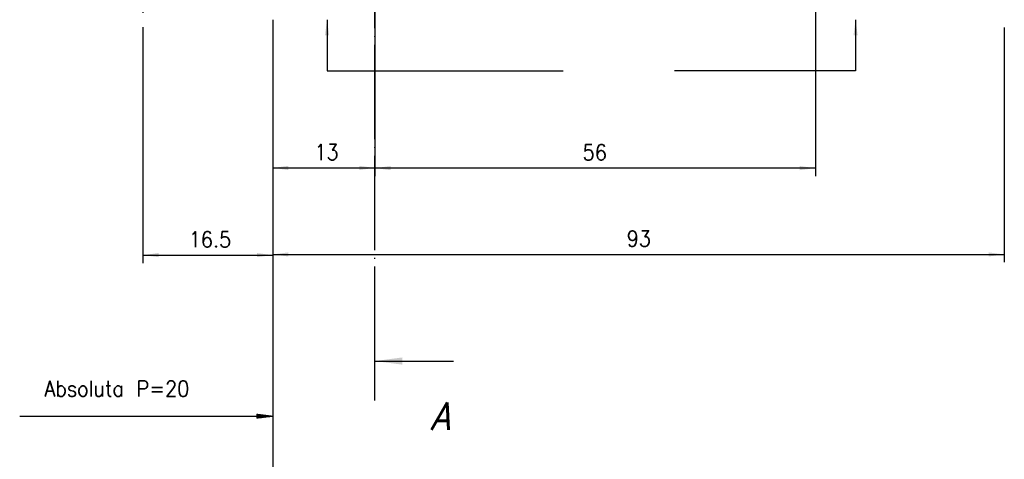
# Model space of a CAD drawing. Header units: millimetres. Extents: x -500 to 846, y -644 to 328.
# Tile 11 of 20: x -345 to -219, y 54 to 110. Entities that reach past the tile are written whole.
import ezdxf

# ---------------------------------------------------------------- set-up
doc = ezdxf.new("R2010")
doc.units = ezdxf.units.MM
doc.linetypes.add('DOT_CENTER', pattern=[14, 12, -1, 0, -1])
doc.layers.add('1', color=7, linetype='Continuous')
doc.styles.add('CONVERTER_11', font='txt.shx', dxfattribs={"width": 0.9})
doc.styles.add('CONVERTER_12', font='txt.shx', dxfattribs={"width": 0.9, "oblique": 15})
doc.dimstyles.new('ME10_DIM_12', dxfattribs={"dimtxt": 2, "dimasz": 2, "dimexe": 1, "dimexo": 1, "dimgap": 1, "dimtad": 1, "dimdsep": 46, "dimtxsty": 'CONVERTER_11', "dimsah": 1, "dimcen": 0.09, "dimclrd": 2, "dimclre": 2, "dimclrt": 2, "dimadec": 0, "dimazin": 0, "dimtfac": 1, "dimtdec": 4, "dimtix": 1, "dimtmove": 0, "dimatfit": 3, "dimfxl": 1, "dimtolj": 1, "dimtzin": 0, "dimarcsym": 0})
doc.dimstyles.new('ME10_DIM_15', dxfattribs={"dimtxt": 2, "dimasz": 2, "dimexe": 1, "dimexo": 1, "dimgap": 1, "dimtad": 1, "dimdsep": 46, "dimtxsty": 'CONVERTER_11', "dimsah": 1, "dimcen": 0.09, "dimclrd": 2, "dimclre": 2, "dimclrt": 2, "dimadec": 0, "dimazin": 0, "dimtfac": 1, "dimtdec": 4, "dimtix": 1, "dimtmove": 0, "dimatfit": 3, "dimfxl": 1, "dimtolj": 1, "dimtzin": 0, "dimarcsym": 0})
doc.dimstyles.new('ME10_DIM_18', dxfattribs={"dimtxt": 2, "dimasz": 2, "dimexe": 1, "dimexo": 1, "dimgap": 1, "dimtad": 1, "dimdsep": 46, "dimtxsty": 'CONVERTER_11', "dimsah": 1, "dimcen": 0.09, "dimclrd": 2, "dimclre": 2, "dimclrt": 2, "dimadec": 0, "dimazin": 0, "dimtfac": 1, "dimtdec": 4, "dimtix": 1, "dimtmove": 0, "dimatfit": 3, "dimfxl": 1, "dimtolj": 1, "dimtzin": 0, "dimarcsym": 0})
doc.dimstyles.new('ME10_DIM_26', dxfattribs={"dimtxt": 2, "dimasz": 2, "dimexe": 1, "dimexo": 1, "dimgap": 1, "dimtad": 1, "dimdsep": 46, "dimtxsty": 'CONVERTER_11', "dimsah": 1, "dimcen": 0.09, "dimclrd": 2, "dimclre": 2, "dimclrt": 2, "dimadec": 0, "dimazin": 0, "dimtfac": 1, "dimtdec": 4, "dimtix": 1, "dimtmove": 0, "dimatfit": 3, "dimfxl": 1, "dimtolj": 1, "dimtzin": 0, "dimarcsym": 0})
doc.dimstyles.new('ME10_DIM_50', dxfattribs={"dimtxt": 2, "dimasz": 2, "dimexe": 1, "dimexo": 1, "dimgap": 1, "dimtad": 1, "dimdsep": 46, "dimtxsty": 'CONVERTER_11', "dimsah": 1, "dimcen": 0.09, "dimclrd": 2, "dimclre": 2, "dimclrt": 2, "dimadec": 0, "dimazin": 0, "dimtfac": 1, "dimtdec": 4, "dimtix": 1, "dimtmove": 0, "dimatfit": 3, "dimfxl": 1, "dimtolj": 1, "dimtzin": 0, "dimarcsym": 0})
doc.dimstyles.new('ME10_DIM_51', dxfattribs={"dimtxt": 2, "dimasz": 2, "dimexe": 1, "dimexo": 1, "dimgap": 1, "dimtad": 1, "dimdsep": 46, "dimtxsty": 'CONVERTER_11', "dimsah": 1, "dimcen": 0.09, "dimclrd": 2, "dimclre": 2, "dimclrt": 2, "dimadec": 0, "dimazin": 0, "dimtfac": 1, "dimtdec": 4, "dimtix": 1, "dimtmove": 0, "dimatfit": 3, "dimfxl": 1, "dimtolj": 1, "dimtzin": 0, "dimarcsym": 0})
doc.dimstyles.get("Standard").update_dxf_attribs({"dimtxt": 0.18, "dimasz": 0.18, "dimexe": 0.18, "dimexo": 0.0625, "dimgap": 0.09, "dimtad": 0, "dimtih": 1, "dimtoh": 1, "dimdec": 4, "dimzin": 0, "dimdsep": 46, "dimtxsty": 'Standard', "dimcen": 0.09, "dimadec": 0, "dimazin": 0, "dimtfac": 1, "dimtdec": 4, "dimtofl": 0, "dimtmove": 0, "dimatfit": 3, "dimfxl": 1, "dimtolj": 1, "dimtzin": 0, "dimarcsym": 0})

# ---------------------------------------------------------------- blocks, each defined once
blk = doc.blocks.new('*D52')
at = {"layer": '1', "color": 2, "linetype": 'Continuous'}
for p, q in [((-299.5, 136.78), (-299.5, 89.98)), ((-243.5, 116.55), (-243.5, 89.98)), ((-243.5, 90.98), (-299.5, 90.98))]:
    blk.add_line(p, q, dxfattribs=at)
at = {"layer": '1', "color": 2}
for points in [[(-297.5, 91.25), (-297.5, 90.72), (-299.5, 90.98)], [(-245.5, 90.72), (-245.5, 91.25), (-243.5, 90.98)]]:
    blk.add_solid(points, dxfattribs=at)
at = {"layer": '1', "color": 2, "insert": (-273.1, 91.98), "char_height": 2, "attachment_point": 7, "rotation": 0.0001, "line_spacing_factor": 0.60024, "style": 'CONVERTER_11'}
blk.add_mtext('56', dxfattribs=at)
blk = doc.blocks.new('*D55')
at = {"layer": '1', "color": 2, "linetype": 'Continuous'}
for p, q in [((-329, 138.37), (-329, 122.71)), ((-329, 121.13), (-329, 110.72)), ((-329, 108.9), (-329, 78.92)), ((-312.5, 109.15), (-312.5, 78.92)), ((-329, 79.92), (-312.5, 79.92))]:
    blk.add_line(p, q, dxfattribs=at)
at = {"layer": '1', "color": 2}
for points in [[(-327, 80.19), (-327, 79.66), (-329, 79.92)], [(-314.5, 79.66), (-314.5, 80.19), (-312.5, 79.92)]]:
    blk.add_solid(points, dxfattribs=at)
at = {"layer": '1', "color": 2, "insert": (-323.17, 80.92), "char_height": 2, "attachment_point": 7, "rotation": 0.0001, "line_spacing_factor": 0.60024, "style": 'CONVERTER_11'}
blk.add_mtext('\\C5;\\C2;16.5\\C5;', dxfattribs=at)
blk = doc.blocks.new('*D58')
at = {"layer": '1', "color": 2, "linetype": 'Continuous'}
for p, q in [((-299.5, 136.78), (-299.5, 90.01)), ((-312.5, 109.15), (-312.5, 90.01)), ((-312.5, 91.01), (-299.5, 91.01))]:
    blk.add_line(p, q, dxfattribs=at)
at = {"layer": '1', "color": 2}
for points in [[(-310.5, 91.27), (-310.5, 90.74), (-312.5, 91.01)], [(-301.5, 90.74), (-301.5, 91.27), (-299.5, 91.01)]]:
    blk.add_solid(points, dxfattribs=at)
at = {"layer": '1', "color": 2, "insert": (-307.2, 92.01), "char_height": 2, "attachment_point": 7, "rotation": 0.0001, "line_spacing_factor": 0.60024, "style": 'CONVERTER_11'}
blk.add_mtext('13', dxfattribs=at)
blk = doc.blocks.new('*D66')
at = {"layer": '1', "color": 2, "linetype": 'Continuous'}
for p, q in [((-312.5, 109.15), (-312.5, 79.01)), ((-219.5, 108.85), (-219.5, 79.01)), ((-312.5, 80.01), (-219.5, 80.01))]:
    blk.add_line(p, q, dxfattribs=at)
at = {"layer": '1', "color": 2}
for points in [[(-310.5, 80.27), (-310.5, 79.75), (-312.5, 80.01)], [(-221.5, 79.75), (-221.5, 80.27), (-219.5, 80.01)]]:
    blk.add_solid(points, dxfattribs=at)
at = {"layer": '1', "color": 2, "insert": (-267.5, 81.01), "char_height": 2, "attachment_point": 7, "rotation": 0.0001, "line_spacing_factor": 0.60024, "style": 'CONVERTER_11'}
blk.add_mtext('93', dxfattribs=at)
blk = doc.blocks.new('*D89')
at = {"layer": '1', "color": 2, "linetype": 'Continuous'}
for p, q in [((-312.5, 108.85), (-312.5, 31.21)), ((-277.5, 44.7), (-277.5, 31.21)), ((-312.5, 32.21), (-277.5, 32.21))]:
    blk.add_line(p, q, dxfattribs=at)
at = {"layer": '1', "color": 2}
for points in [[(-310.5, 32.47), (-310.5, 31.94), (-312.5, 32.21)], [(-279.5, 31.94), (-279.5, 32.47), (-277.5, 32.21)]]:
    blk.add_solid(points, dxfattribs=at)
at = {"layer": '1', "color": 2, "insert": (-296.5, 33.21), "char_height": 2, "attachment_point": 7, "rotation": 0.0001, "line_spacing_factor": 0.60024, "style": 'CONVERTER_11'}
blk.add_mtext('35', dxfattribs=at)
blk = doc.blocks.new('*D90')
at = {"layer": '1', "color": 2, "linetype": 'Continuous'}
for p, q in [((-312.5, 108.85), (-312.5, 3.93)), ((-307.5, 13), (-307.5, 3.93)), ((-316.5, 4.93), (-312.5, 4.93)), ((-312.5, 4.93), (-307.5, 4.93)), ((-307.5, 4.93), (-303.5, 4.93))]:
    blk.add_line(p, q, dxfattribs=at)
at = {"layer": '1', "color": 2}
for points in [[(-314.5, 4.67), (-314.5, 5.19), (-312.5, 4.93)], [(-305.5, 5.19), (-305.5, 4.67), (-307.5, 4.93)]]:
    blk.add_solid(points, dxfattribs=at)
at = {"layer": '1', "color": 2, "insert": (-310.6, 5.93), "char_height": 2, "attachment_point": 7, "rotation": 0.0001, "line_spacing_factor": 0.60024, "style": 'CONVERTER_11'}
blk.add_mtext('5', dxfattribs=at)
blk = doc.blocks.new('A-A__25', base_point=(-317.75, 92.09))
at = {"layer": '1', "color": 2, "linetype": 'DOT_CENTER'}
for p, q in [((-317.5, 137.78), (-317.5, 206.71)), ((-299.5, 137.78), (-317.5, 137.78)), ((-299.5, 66.46), (-299.5, 137.78))]:
    blk.add_line(p, q, dxfattribs=at)
at = {"layer": '1', "color": 7}
for points in [[(-314, 207.17), (-314, 206.25), (-317.5, 206.71)], [(-296, 66.92), (-296, 66), (-299.5, 66.46)]]:
    blk.add_solid(points, dxfattribs=at)
at = {"layer": '1', "color": 7, "char_height": 3.5, "attachment_point": 5, "line_spacing_factor": 1.20048, "style": 'CONVERTER_12'}
for insert in [(-309.25, 213.71), (-291.25, 59.46)]:
    blk.add_mtext('A', dxfattribs=dict(at, insert=insert))
at = {"layer": '1', "color": 7, "linetype": 'Continuous', "has_arrowhead": 0}
for points in [[(-317.5, 211.71), (-317.5, 206.71)], [(-317.5, 206.71), (-307.5, 206.71)], [(-317.5, 206.71), (-317.5, 201.71)], [(-317.5, 137.78), (-317.5, 142.78)], [(-317.5, 137.78), (-312.5, 137.78)], [(-299.5, 137.78), (-304.5, 137.78)], [(-299.5, 137.78), (-299.5, 132.78)], [(-299.5, 66.46), (-299.5, 71.46)], [(-299.5, 66.46), (-289.5, 66.46)], [(-299.5, 61.46), (-299.5, 66.46)]]:
    blk.add_leader(points, dimstyle='Standard', dxfattribs=at)
blk = doc.blocks.new('Front1', base_point=(-224.998, 137))
at = {"layer": '1', "color": 2}
for points in [[(-305.324, 107.85), (-305.851, 107.85), (-305.587, 109.85)], [(-238.136, 107.85), (-238.663, 107.85), (-238.4, 109.85)]]:
    blk.add_solid(points, dxfattribs=at)
at = {"layer": '1'}
blk.add_blockref('A-A__25', (-317.748, 92.087), dxfattribs=at)
dim = blk.add_linear_dim(base=(-328.998, 79.924), p1=(-312.498, 110.15), p2=(-328.998, 139.369), dimstyle='ME10_DIM_15', override={"dimpost": '<>'}, dxfattribs=at)
dim.commit()
dim.dimension.update_dxf_attribs({"geometry": '*D55', "text_midpoint": (-320.748, 81.924), "text_rotation": 0.00014})
for base, p1, p2, dimstyle, picture, middle in [((-312.498, 91.006), (-299.498, 137.785), (-312.498, 110.15), 'ME10_DIM_18', '*D58', (-305.998, 93.006)), ((-243.496, 90.985), (-299.498, 137.785), (-243.496, 117.55), 'ME10_DIM_12', '*D52', (-271.598, 92.985)), ((-312.498, 80.011), (-219.498, 109.85), (-312.498, 110.15), 'ME10_DIM_26', '*D66', (-265.998, 82.011))]:
    dim = blk.add_linear_dim(base=base, p1=p1, p2=p2, dimstyle=dimstyle, dxfattribs=at)
    dim.commit()
    dim.dimension.update_dxf_attribs({"geometry": picture, "text_midpoint": middle, "text_rotation": 0.00014})
at = {"layer": '1', "color": 2, "linetype": 'Continuous', "has_arrowhead": 0}
for points in [[(-305.587, 109.85), (-305.587, 103.342), (-275.587, 103.342)], [(-238.4, 109.85), (-238.4, 103.342), (-261.4, 103.342)]]:
    blk.add_leader(points, dimstyle='Standard', dxfattribs=at)
blk = doc.blocks.new('Posiciones_Io', base_point=(-234.5, 37.7))
at = {"layer": '1', "linetype": 'Continuous'}
h = blk.add_hatch(dxfattribs=at)
h.set_pattern_fill('_USER', color=2, scale=0.01, angle=45, pattern_type=0)
h.set_pattern_definition([(45, (0, 0), (-0.0070710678, 0.0070710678), [])])
h.paths.add_polyline_path([(-314.5, 59.705), (-314.5, 59.205), (-312.5, 59.455)])
at = {"layer": '1', "color": 2, "linetype": 'Continuous'}
for p, q in [((-312.5, 109.85), (-312.5, 7.15)), ((-344.661, 59.455), (-312.5, 59.455)), ((-314.5, 59.705), (-312.5, 59.455)), ((-314.5, 59.705), (-314.5, 59.205)), ((-312.5, 59.455), (-314.5, 59.205))]:
    blk.add_line(p, q, dxfattribs=at)
at = {"layer": '1', "color": 2, "style": 'CONVERTER_11', "width": 0.9}
blk.add_text('Absoluta P=20', height=2, dxfattribs=at).set_placement((-341.519, 61.961))
at = {"layer": '1'}
for base, p1, dimstyle, picture, middle in [((-312.5, 4.931), (-307.5, 14), 'ME10_DIM_51', '*D90', (-310, 6.931)), ((-312.5, 32.205), (-277.5, 45.7), 'ME10_DIM_50', '*D89', (-295, 34.205))]:
    dim = blk.add_linear_dim(base=base, p1=p1, p2=(-312.5, 109.85), dimstyle=dimstyle, dxfattribs=at)
    dim.commit()
    dim.dimension.update_dxf_attribs({"geometry": picture, "text_midpoint": middle, "text_rotation": 0.00014})

msp = doc.modelspace()

# ---------------------------------------------------------------- block references
msp.add_blockref('Front1', (-225, 137))
at = {"layer": '1'}
msp.add_blockref('Posiciones_Io', (-234.5, 37.7), dxfattribs=at)

doc.saveas('drawing.dxf')
